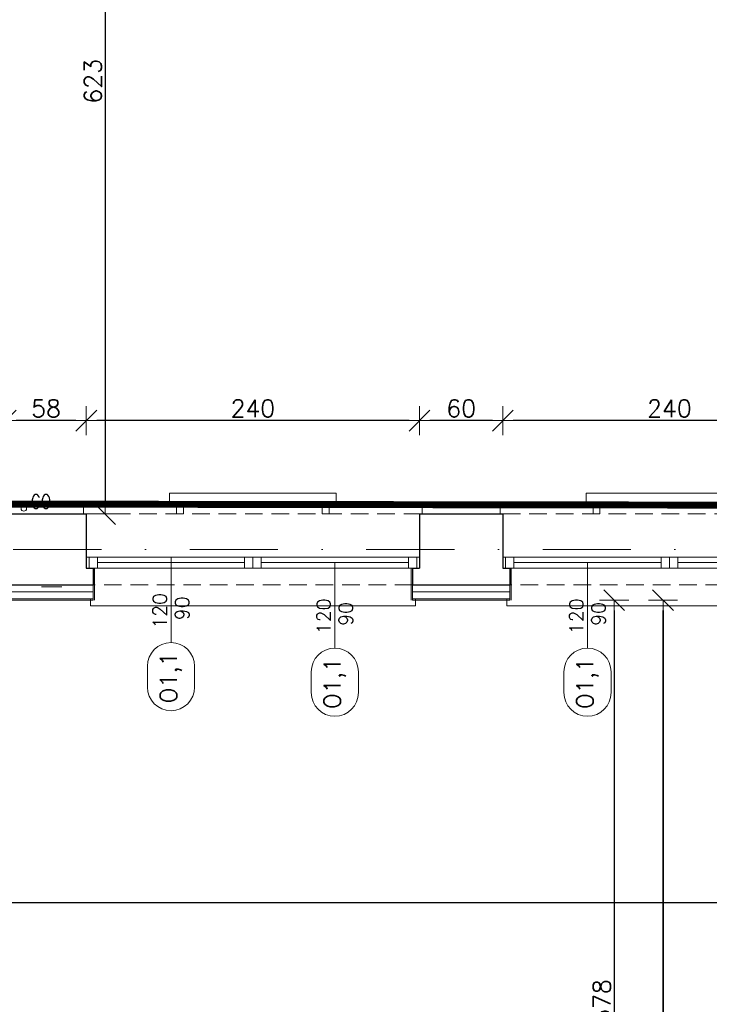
# Model space of a CAD drawing. Header units: millimetres. Extents: x 23192 to 177760, y -399809 to -79279.
# Tile 164 of 256: x 53474 to 53970, y -195928 to -195219. Entities that reach past the tile are written whole.
import ezdxf
from ezdxf.enums import TextEntityAlignment as Align

# ---------------------------------------------------------------- set-up
doc = ezdxf.new("R2010")
doc.units = ezdxf.units.MM
for name, pattern in [('2_3', [1, 0.5, -0.5]), ('DASHDOT', [25.4, 12.7, -6.35, 0, -6.35]), ('HIDDEN', [9.525, 6.35, -3.175]), ('STRICHLINIE', [0.75, 0.5, -0.25])]:
    doc.linetypes.add(name, pattern=pattern)
doc.layers.get('0').update_dxf_attribs({"lineweight": 0})
for name, color, linetype, lineweight in [('!! 0_ Istn-okna', 6, 'Continuous', 13), ('!! 0_ Istn-sciany', 3, 'Continuous', 30), ('!! 0_ Istn-widok', 1, 'Continuous', 15), ('!! 0_Istn-armatura', 6, 'Continuous', 9), ('!! 0_Istn-cienka', 4, 'Continuous', 9), ('!! 0_Opis_okna', 8, 'Continuous', 15), ('!! 1  WYDZIELENIE PPOŻ', 252, 'Continuous', 0), ('!! 1_ tynk zewn  - nowy', 21, 'Continuous', 20), ('!! 1_PROJ Sciany', 2, 'Continuous', 40), ('!! 2_ remont Ocieplenie', 4, 'ZIGZAG', 5), ('!! wymiary osi', 250, 'Continuous', 9), ('0-osie-liniA', 14, 'DASHDOT', 5), ('Dimension (ISO)', 7, 'Continuous', 25)]:
    doc.layers.add(name, color=color, linetype=linetype, lineweight=lineweight)
doc.layers.add('!! 0_Istn-grzejniki', color=7, linetype='Continuous', lineweight=0, plot=False)
doc.styles.add('ARCHETYP', font='romans.shx', dxfattribs={"height": 15})
doc.styles.add('Note Text (ISO)', font='tahoma.ttf')
doc.styles.add('TXT', font='simplex.shx')
doc.linetypes.add('ZIGZAG', pattern='A,0.00254,-5.08,[131,ltypeshp.shx,S=5.08,R=0,X=-5.08,Y=0],-10.16,[131,ltypeshp.shx,S=5.08,R=180,X=5.08,Y=0],-5.08', length=20.32254)
doc.dimstyles.new('Default (ISO)', dxfattribs={"dimscale": 5, "dimtxt": 5, "dimasz": 5, "dimexe": 3.175, "dimexo": 0, "dimgap": 0.762, "dimtad": 1, "dimdec": 0, "dimrnd": 1e-08, "dimzin": 0, "dimtxsty": 'Note Text (ISO)', "dimcen": 0.09, "dimdle": 10, "dimclrd": 256, "dimclre": 256, "dimclrt": 256, "dimazin": 0, "dimtfac": 0.70104, "dimtmove": 0, "dimatfit": 3, "dimfxl": 1, "dimtolj": 1, "dimtzin": 0, "dimlwd": -1, "dimlwe": -1, "dimarcsym": 0})
doc.dimstyles.new('DIM50', dxfattribs={"dimscale": 5, "dimtxt": 2.5, "dimasz": 1.5, "dimexe": 0, "dimexo": 0, "dimgap": 0.5, "dimtad": 1, "dimdec": 4, "dimrnd": 0.5, "dimdsep": 46, "dimtxsty": 'TXT', "dimblk1": 'TICK1', "dimblk2": 'TICK1', "dimsah": 1, "dimcen": 0, "dimse1": 1, "dimse2": 1, "dimclrd": 1, "dimclre": 7, "dimclrt": 9, "dimadec": 0, "dimazin": 0, "dimtfac": 1, "dimtdec": 4, "dimtmove": 2, "dimatfit": 3, "dimldrblk": 'TICK1', "dimfxl": 1, "dimtolj": 1, "dimarcsym": 0})

# ---------------------------------------------------------------- blocks, each defined once
blk = doc.blocks.new('BLOK OSI')
at = {"layer": '0-osie-liniA', "ltscale": 5}
for points in [[(48639.33021, -195663.0883), (55424.2848, -195663.0883)], [(51837.14395, -195690.0883), (53504.05566, -195690.0883)]]:
    blk.add_lwpolyline(points, dxfattribs=at)
blk = doc.blocks.new('*D1405')
at = {"layer": 'DEFPOINTS', "color": 0, "transparency": 16777216}
for p in [(-689.8, 120.2), (510.2, 120.2), (510.2, 18.8)]:
    blk.add_point(p, dxfattribs=at)
at = {"layer": 'Dimension (ISO)', "transparency": 16777216}
for p, q in [((-689.8, 120.2), (-689.8, 2.9)), ((510.2, 120.2), (510.2, 2.9)), ((-664.8, 18.8), (485.2, 18.8))]:
    blk.add_line(p, q, dxfattribs=at)
for points in [[(-664.8, 22.9), (-664.8, 14.6), (-689.8, 18.8)], [(485.2, 22.9), (485.2, 14.6), (510.2, 18.8)]]:
    blk.add_solid(points, dxfattribs=at)
at = {"layer": 'Dimension (ISO)', "lineweight": 9, "transparency": 16777216, "insert": (-160.6, 48.6), "char_height": 25, "attachment_point": 1, "style": 'Note Text (ISO)'}
blk.add_mtext('\\A1;1200', dxfattribs=at)
blk = doc.blocks.new('1_ok-opis')
blk.add_line((0, 111.61), (0, 50))
for points in [[(-17, 128.61), (-17, 143.61)], [(17, 128.61), (17, 143.61)]]:
    blk.add_lwpolyline(points)
for centre, start, end in [((0, 143.61), 0, 180), ((0, 128.61), 180, 0)]:
    blk.add_arc(centre, 17, start, end)
at = {"style": 'ARCHETYP'}
for tag, height, rotation, p in [('NR', 12, 90, (0, 136.9)), ('NR', 12, 270, (0, 136.9)), ('SZEROKOŚĆ', 10, 90, (-8, 78.29)), ('SZEROKOŚĆ', 10, 270, (8, 78.29)), ('WYSOKOŚĆ', 10, 270, (-8, 78.29)), ('WYSOKOŚĆ', 10, 90, (8, 78.29))]:
    blk.add_attdef(tag, text='', height=height, rotation=rotation, dxfattribs=at).set_placement(p, align=Align.MIDDLE)
blk = doc.blocks.new('TICK1')
at = {"color": 2}
blk.add_line((-1, -1), (1, 1), dxfattribs=at)
at = {"color": 0}
for p, q in [((0, -1.4), (0, 1.4)), ((0, 0), (-1, 0))]:
    blk.add_line(p, q, dxfattribs=at)
blk = doc.blocks.new('*D2444')
at = {"layer": '!! wymiary osi', "color": 1, "lineweight": -2, "transparency": 16777216}
blk.add_line((55021.21, -195854.61), (53236.21, -195854.61), dxfattribs=at)
at = {"layer": 'DEFPOINTS', "color": 0, "transparency": 16777216}
for p in [(53228.71, -195636.59), (55028.71, -195636.59), (53228.71, -195854.61)]:
    blk.add_point(p, dxfattribs=at)
at = {"layer": '!! wymiary osi', "color": 1, "lineweight": -2, "transparency": 16777216, "xscale": 7.5, "yscale": 7.5, "zscale": 7.5, "rotation": 180}
blk.add_blockref('TICK1', (53228.71, -195854.61), dxfattribs=at)
at = {"layer": '!! wymiary osi', "color": 1, "lineweight": -2, "transparency": 16777216, "xscale": 7.5, "yscale": 7.5, "zscale": 7.5}
blk.add_blockref('TICK1', (55028.71, -195854.61), dxfattribs=at)
at = {"layer": '!! wymiary osi', "color": 9, "transparency": 16777216, "insert": (54128.71, -195845.86), "char_height": 12.5, "attachment_point": 5, "style": 'TXT'}
blk.add_mtext('\\A1;1800', dxfattribs=at)
blk = doc.blocks.new('*D2453')
at = {"layer": '!! wymiary osi', "color": 1, "lineweight": -2, "transparency": 16777216}
blk.add_line((54054.21, -195507.37), (53829.21, -195507.37), dxfattribs=at)
at = {"layer": 'DEFPOINTS', "color": 0, "transparency": 16777216}
for p in [(53821.71, -195507.37), (53821.71, -195574.59), (54061.71, -195574.59)]:
    blk.add_point(p, dxfattribs=at)
at = {"layer": '!! wymiary osi', "color": 1, "lineweight": -2, "transparency": 16777216, "xscale": 7.5, "yscale": 7.5, "zscale": 7.5, "rotation": 180}
blk.add_blockref('TICK1', (53821.71, -195507.37), dxfattribs=at)
at = {"layer": '!! wymiary osi', "color": 1, "lineweight": -2, "transparency": 16777216, "xscale": 7.5, "yscale": 7.5, "zscale": 7.5}
blk.add_blockref('TICK1', (54061.71, -195507.37), dxfattribs=at)
at = {"layer": '!! wymiary osi', "color": 9, "transparency": 16777216, "insert": (53941.71, -195498.62), "char_height": 12.5, "attachment_point": 5, "style": 'TXT'}
blk.add_mtext('\\A1;240', dxfattribs=at)
blk = doc.blocks.new('*D2454')
at = {"layer": '!! wymiary osi', "color": 1, "lineweight": -2, "transparency": 16777216}
blk.add_line((53814.21, -195507.37), (53769.21, -195507.37), dxfattribs=at)
at = {"layer": 'DEFPOINTS', "color": 0, "transparency": 16777216}
for p in [(53761.71, -195507.37), (53761.71, -195574.59), (53821.71, -195574.59)]:
    blk.add_point(p, dxfattribs=at)
at = {"layer": '!! wymiary osi', "color": 1, "lineweight": -2, "transparency": 16777216, "xscale": 7.5, "yscale": 7.5, "zscale": 7.5, "rotation": 180}
blk.add_blockref('TICK1', (53761.71, -195507.37), dxfattribs=at)
at = {"layer": '!! wymiary osi', "color": 1, "lineweight": -2, "transparency": 16777216, "xscale": 7.5, "yscale": 7.5, "zscale": 7.5}
blk.add_blockref('TICK1', (53821.71, -195507.37), dxfattribs=at)
at = {"layer": '!! wymiary osi', "color": 9, "transparency": 16777216, "insert": (53791.71, -195498.62), "char_height": 12.5, "attachment_point": 5, "style": 'TXT'}
blk.add_mtext('\\A1;60', dxfattribs=at)
blk = doc.blocks.new('*D2455')
at = {"layer": '!! wymiary osi', "color": 1, "lineweight": -2, "transparency": 16777216}
blk.add_line((53754.21, -195507.37), (53529.21, -195507.37), dxfattribs=at)
at = {"layer": 'DEFPOINTS', "color": 0, "transparency": 16777216}
for p in [(53521.71, -195507.37), (53521.71, -195574.59), (53761.71, -195574.59)]:
    blk.add_point(p, dxfattribs=at)
at = {"layer": '!! wymiary osi', "color": 1, "lineweight": -2, "transparency": 16777216, "xscale": 7.5, "yscale": 7.5, "zscale": 7.5, "rotation": 180}
blk.add_blockref('TICK1', (53521.71, -195507.37), dxfattribs=at)
at = {"layer": '!! wymiary osi', "color": 1, "lineweight": -2, "transparency": 16777216, "xscale": 7.5, "yscale": 7.5, "zscale": 7.5}
blk.add_blockref('TICK1', (53761.71, -195507.37), dxfattribs=at)
at = {"layer": '!! wymiary osi', "color": 9, "transparency": 16777216, "insert": (53641.71, -195498.62), "char_height": 12.5, "attachment_point": 5, "style": 'TXT'}
blk.add_mtext('\\A1;240', dxfattribs=at)
blk = doc.blocks.new('*D2456')
at = {"layer": '!! wymiary osi', "color": 1, "lineweight": -2, "transparency": 16777216}
blk.add_line((53514.21, -195507.37), (53471.21, -195507.37), dxfattribs=at)
at = {"layer": 'DEFPOINTS', "color": 0, "transparency": 16777216}
for p in [(53463.71, -195507.37), (53463.71, -195574.59), (53521.71, -195574.59)]:
    blk.add_point(p, dxfattribs=at)
at = {"layer": '!! wymiary osi', "color": 1, "lineweight": -2, "transparency": 16777216, "xscale": 7.5, "yscale": 7.5, "zscale": 7.5, "rotation": 180}
blk.add_blockref('TICK1', (53463.71, -195507.37), dxfattribs=at)
at = {"layer": '!! wymiary osi', "color": 1, "lineweight": -2, "transparency": 16777216, "xscale": 7.5, "yscale": 7.5, "zscale": 7.5}
blk.add_blockref('TICK1', (53521.71, -195507.37), dxfattribs=at)
at = {"layer": '!! wymiary osi', "color": 9, "transparency": 16777216, "insert": (53492.71, -195498.62), "char_height": 12.5, "attachment_point": 5, "style": 'TXT'}
blk.add_mtext('\\A1;58', dxfattribs=at)
blk = doc.blocks.new('*D2468')
at = {"layer": '!! wymiary osi', "color": 1, "lineweight": -2, "transparency": 16777216}
blk.add_line((53535.22, -194959.09), (53535.22, -195567.09), dxfattribs=at)
at = {"layer": 'DEFPOINTS', "color": 0, "transparency": 16777216}
for p in [(53479.71, -194951.59), (53521.71, -195574.59), (53535.22, -195574.59)]:
    blk.add_point(p, dxfattribs=at)
at = {"layer": '!! wymiary osi', "color": 1, "lineweight": -2, "transparency": 16777216, "xscale": 7.5, "yscale": 7.5, "zscale": 7.5}
for p, rotation in [((53535.22, -194951.59), 90), ((53535.22, -195574.59), 270)]:
    blk.add_blockref('TICK1', p, dxfattribs=dict(at, rotation=rotation))
at = {"layer": '!! wymiary osi', "color": 9, "transparency": 16777216, "insert": (53526.47, -195263.09), "char_height": 12.5, "attachment_point": 5, "rotation": 90, "style": 'TXT'}
blk.add_mtext('\\A1;623', dxfattribs=at)
blk = doc.blocks.new('*D2490')
at = {"layer": '!! wymiary osi', "color": 1, "lineweight": -2, "transparency": 16777216}
blk.add_line((53937.12, -195644.09), (53937.12, -198051.09), dxfattribs=at)
at = {"layer": 'DEFPOINTS', "color": 0, "transparency": 16777216}
for p in [(53228.71, -195636.59), (53228.71, -198058.59), (53937.12, -198058.59)]:
    blk.add_point(p, dxfattribs=at)
at = {"layer": '!! wymiary osi', "color": 1, "lineweight": -2, "transparency": 16777216, "xscale": 7.5, "yscale": 7.5, "zscale": 7.5}
for p, rotation in [((53937.12, -195636.59), 90), ((53937.12, -198058.59), 270)]:
    blk.add_blockref('TICK1', p, dxfattribs=dict(at, rotation=rotation))
at = {"layer": '!! wymiary osi', "color": 9, "transparency": 16777216, "insert": (53928.37, -196847.59), "char_height": 12.5, "attachment_point": 5, "rotation": 90, "style": 'TXT'}
blk.add_mtext('\\A1;2422', dxfattribs=at)
blk = doc.blocks.new('*D2491')
at = {"layer": '!! wymiary osi', "color": 1, "lineweight": -2, "transparency": 16777216}
blk.add_line((53937.12, -198051.09), (53937.12, -195644.09), dxfattribs=at)
at = {"layer": 'DEFPOINTS', "color": 0, "transparency": 16777216}
for p in [(53228.71, -195636.59), (53937.12, -195636.59), (53228.71, -198058.59)]:
    blk.add_point(p, dxfattribs=at)
at = {"layer": '!! wymiary osi', "color": 1, "lineweight": -2, "transparency": 16777216, "xscale": 7.5, "yscale": 7.5, "zscale": 7.5}
for p, rotation in [((53937.12, -195636.59), 90), ((53937.12, -198058.59), 270)]:
    blk.add_blockref('TICK1', p, dxfattribs=dict(at, rotation=rotation))
at = {"layer": '!! wymiary osi', "color": 9, "transparency": 16777216, "insert": (53928.37, -196847.59), "char_height": 12.5, "attachment_point": 5, "rotation": 90, "style": 'TXT'}
blk.add_mtext('\\A1;2422', dxfattribs=at)
blk = doc.blocks.new('*D2492')
at = {"layer": '!! wymiary osi', "color": 1, "lineweight": -2, "transparency": 16777216}
blk.add_line((53901.88, -195644.09), (53901.88, -196207.09), dxfattribs=at)
at = {"layer": 'DEFPOINTS', "color": 0, "transparency": 16777216}
for p in [(53228.71, -195636.59), (53228.71, -196214.59), (53901.88, -196214.59)]:
    blk.add_point(p, dxfattribs=at)
at = {"layer": '!! wymiary osi', "color": 1, "lineweight": -2, "transparency": 16777216, "xscale": 7.5, "yscale": 7.5, "zscale": 7.5}
for p, rotation in [((53901.88, -195636.59), 90), ((53901.88, -196214.59), 270)]:
    blk.add_blockref('TICK1', p, dxfattribs=dict(at, rotation=rotation))
at = {"layer": '!! wymiary osi', "color": 9, "transparency": 16777216, "insert": (53893.13, -195925.59), "char_height": 12.5, "attachment_point": 5, "rotation": 90, "style": 'TXT'}
blk.add_mtext('\\A1;578', dxfattribs=at)
blk = doc.blocks.new('A$C11ef928a')
at = {"layer": 'Dimension (ISO)', "lineweight": 9}
dim = blk.add_linear_dim(base=(510.2, 18.8), p1=(-689.8, 120.2), p2=(510.2, 120.2), angle=180, dimstyle='Default (ISO)', override={"dimdec": 0, "dimlfac": 1, "dimtp": 0, "dimtm": 0, "dimtdec": 2, "dimtofl": 0, "dimatfit": 1}, dxfattribs=at)
dim.commit()
dim.dimension.update_dxf_attribs({"geometry": '*D1405', "text_midpoint": (-125.7, 18.8), "dimtype": 128})

msp = doc.modelspace()

# ---------------------------------------------------------------- linework, layer by layer
at = {"layer": '!! 0_ Istn-okna'}
for points in [[(53521.71142, -195605.5883), (53761.71142, -195605.5883)], [(53821.71142, -195605.5883), (54061.71142, -195605.5883)], [(53529.71142, -195609.5883), (53635.71142, -195609.5883)], [(53647.71142, -195609.5883), (53753.71142, -195609.5883)], [(53829.71142, -195609.5883), (53935.71142, -195609.5883)], [(53947.71142, -195609.5883), (54053.71142, -195609.5883)], [(53521.71142, -195613.5883), (53761.71142, -195613.5883)], [(53821.71142, -195613.5883), (54061.71142, -195613.5883)]]:
    msp.add_lwpolyline(points, dxfattribs=at)
for points in [[(53523.71142, -195613.5883), (53529.71142, -195613.5883), (53529.71142, -195605.5883), (53523.71142, -195605.5883)], [(53635.71142, -195613.5883), (53641.71142, -195613.5883), (53641.71142, -195605.5883), (53635.71142, -195605.5883)], [(53641.71142, -195613.5883), (53647.71142, -195613.5883), (53647.71142, -195605.5883), (53641.71142, -195605.5883)], [(53753.71142, -195613.5883), (53759.71142, -195613.5883), (53759.71142, -195605.5883), (53753.71142, -195605.5883)], [(53823.71142, -195613.5883), (53829.71142, -195613.5883), (53829.71142, -195605.5883), (53823.71142, -195605.5883)], [(53935.71142, -195613.5883), (53941.71142, -195613.5883), (53941.71142, -195605.5883), (53935.71142, -195605.5883)], [(53941.71142, -195613.5883), (53947.71142, -195613.5883), (53947.71142, -195605.5883), (53941.71142, -195605.5883)]]:
    msp.add_lwpolyline(points, close=True, dxfattribs=at)
at = {"layer": '!! 0_ Istn-sciany'}
for points in [[(53461.71142, -195574.5883), (53521.71142, -195574.5883)], [(53521.71142, -195574.5883), (53521.71142, -195613.5883)], [(53761.71142, -195574.5883), (53821.71142, -195574.5883)], [(53761.71142, -195574.5883), (53761.71142, -195613.5883)], [(53821.71142, -195574.5883), (53821.71142, -195613.5883)], [(53521.71142, -195613.5883), (53526.71142, -195613.5883)], [(53526.71142, -195613.5883), (53526.71142, -195625.5883)], [(53756.71142, -195613.5883), (53761.71142, -195613.5883)], [(53756.71142, -195613.5883), (53756.71142, -195625.5883)], [(53821.71142, -195613.5883), (53826.71142, -195613.5883)], [(53826.71142, -195613.5883), (53826.71142, -195625.5883)], [(53456.71142, -195625.5883), (53526.71142, -195625.5883)], [(53756.71142, -195625.5883), (53826.71142, -195625.5883)]]:
    msp.add_lwpolyline(points, dxfattribs=at)
at = {"layer": '!! 0_ Istn-widok'}
for points in [[(53519.71142, -195569.5883), (53763.71142, -195569.5883)], [(53519.71142, -195574.5883), (53519.71142, -195569.5883)], [(53763.71142, -195574.5883), (53763.71142, -195569.5883)], [(53819.71142, -195569.5883), (54063.71142, -195569.5883)], [(53819.71142, -195574.5883), (53819.71142, -195569.5883)], [(53524.71142, -195635.5883), (53524.71142, -195640.5883)], [(53758.71142, -195640.5883), (53524.71142, -195640.5883)], [(53758.71142, -195635.5883), (53758.71142, -195640.5883)], [(53824.71142, -195635.5883), (53824.71142, -195640.5883)], [(54058.71142, -195640.5883), (53824.71142, -195640.5883)]]:
    msp.add_lwpolyline(points, dxfattribs=at)
at = {"layer": '!! 0_Istn-armatura'}
msp.add_circle((53476.71142, -195570.5883), 2, dxfattribs=at)
at = {"layer": '!! 0_Istn-cienka', "linetype": 'HIDDEN', "ltscale": 2}
for points in [[(53521.71142, -195574.5883), (53761.71142, -195574.5883)], [(53821.71142, -195574.5883), (54061.71142, -195574.5883)], [(53756.71142, -195625.5883), (53526.71142, -195625.5883)], [(54056.71142, -195625.5883), (53826.71142, -195625.5883)]]:
    msp.add_lwpolyline(points, dxfattribs=at)
at = {"layer": '!! 0_Istn-grzejniki'}
for points in [[(53586.71142, -195574.5883), (53586.71142, -195569.5883), (53581.71142, -195569.5883), (53581.71142, -195559.5883), (53701.71142, -195559.5883), (53701.71142, -195569.5883), (53696.71142, -195569.5883), (53696.71142, -195574.5883), (53691.71142, -195574.5883), (53691.71142, -195569.5883), (53591.71142, -195569.5883), (53591.71142, -195574.5883)], [(53886.71142, -195574.5883), (53886.71142, -195569.5883), (53881.71142, -195569.5883), (53881.71142, -195559.5883), (54001.71142, -195559.5883), (54001.71142, -195569.5883), (53996.71142, -195569.5883), (53996.71142, -195574.5883), (53991.71142, -195574.5883), (53991.71142, -195569.5883), (53891.71142, -195569.5883), (53891.71142, -195574.5883)]]:
    msp.add_lwpolyline(points, close=True, dxfattribs=at)
at = {"layer": '!! 1  WYDZIELENIE PPOŻ', "color": 20, "linetype": '2_3', "ltscale": 10, "true_color": 0xf65c09, "const_width": 1}
msp.add_lwpolyline([(53208.71142, -195569.5883), (53208.71142, -194956.5883), (54755.5485, -194956.5883), (54755.86901, -194356.5883), (54961.71142, -194356.5883), (54961.71142, -195569.5883)], close=True, dxfattribs=at)
at = {"layer": '!! 1_ tynk zewn  - nowy'}
for points in [[(53527.71142, -195636.5883), (53527.71142, -195613.5883)], [(53755.71142, -195636.5883), (53755.71142, -195613.5883)], [(53827.71142, -195636.5883), (53827.71142, -195613.5883)], [(53526.71142, -195636.5883), (53526.71142, -195625.5883)], [(53756.71142, -195636.5883), (53756.71142, -195625.5883)], [(53826.71142, -195636.5883), (53826.71142, -195625.5883)], [(53456.71142, -195635.5883), (53526.71142, -195635.5883)], [(53456.71142, -195636.5883), (53526.71142, -195636.5883)], [(53756.71142, -195635.5883), (53826.71142, -195635.5883)], [(53756.71142, -195636.5883), (53826.71142, -195636.5883)]]:
    msp.add_lwpolyline(points, dxfattribs=at)
at = {"layer": '!! 1_PROJ Sciany', "color": 92, "linetype": 'STRICHLINIE', "ltscale": 25, "true_color": 0x00c200, "const_width": 5}
msp.add_lwpolyline([(52004.71142, -195582.5883), (53173.71142, -195582.5883), (53173.71142, -195567.04591), (54961.71142, -195569.58121), (54961.71142, -194921.5883), (54974.71142, -194921.5883), (54974.71142, -194356.5883), (54755.71142, -194356.5883), (54755.71142, -194956.5883), (53237.71142, -194956.5883), (53237.71142, -194656.5883), (52860.74164, -194656.5883), (52856.74164, -193996.5883), (51721.71142, -193996.5883), (51721.71142, -194956.5883), (51366.71142, -194956.5883), (51366.71142, -195088.5883), (51108.71142, -195088.5883), (51108.71142, -195582.5883)], close=True, dxfattribs=at)
at = {"layer": '!! 2_ remont Ocieplenie', "linetype": 'ZIGZAG', "ltscale": 0.75}
for points in [[(53456.71142, -195630.5883), (53526.71142, -195630.5883)], [(53756.71142, -195630.5883), (53826.71142, -195630.5883)]]:
    msp.add_lwpolyline(points, dxfattribs=at)

# ---------------------------------------------------------------- block references
at = {"layer": '!! 0_Opis_okna'}
ref = msp.add_blockref('1_ok-opis', (53582.71142, -195555.5883), dxfattribs=dict(at, rotation=180))
ref.add_attrib('SZEROKOŚĆ', '120', dxfattribs={"layer": '0', "height": 10, "rotation": 90, "style": 'ARCHETYP'}).set_placement((53574.71142, -195644.30871), align=Align.MIDDLE)
ref.add_attrib('WYSOKOŚĆ', '90', dxfattribs={"layer": '0', "height": 10, "rotation": 90, "style": 'ARCHETYP'}).set_placement((53590.71142, -195642.53526), align=Align.MIDDLE)
ref.add_attrib('NR', 'O1,1', dxfattribs={"layer": '0', "height": 12, "rotation": 90, "style": 'ARCHETYP'}).set_placement((53582.71142, -195692.48975), align=Align.MIDDLE)
ref = msp.add_blockref('1_ok-opis', (53700.71142, -195559.5883), dxfattribs=dict(at, rotation=180))
ref.add_attrib('SZEROKOŚĆ', '120', dxfattribs={"layer": '0', "height": 10, "rotation": 90, "style": 'ARCHETYP'}).set_placement((53692.71142, -195648.30871), align=Align.MIDDLE)
ref.add_attrib('WYSOKOŚĆ', '90', dxfattribs={"layer": '0', "height": 10, "rotation": 90, "style": 'ARCHETYP'}).set_placement((53708.71142, -195646.53526), align=Align.MIDDLE)
ref.add_attrib('NR', 'O1,1', dxfattribs={"layer": '0', "height": 12, "rotation": 90, "style": 'ARCHETYP'}).set_placement((53700.71142, -195696.48975), align=Align.MIDDLE)
ref = msp.add_blockref('1_ok-opis', (53882.71142, -195559.5883), dxfattribs=dict(at, rotation=180))
ref.add_attrib('SZEROKOŚĆ', '120', dxfattribs={"layer": '0', "height": 10, "rotation": 90, "style": 'ARCHETYP'}).set_placement((53874.71142, -195648.30871), align=Align.MIDDLE)
ref.add_attrib('WYSOKOŚĆ', '90', dxfattribs={"layer": '0', "height": 10, "rotation": 90, "style": 'ARCHETYP'}).set_placement((53890.71142, -195646.53526), align=Align.MIDDLE)
ref.add_attrib('NR', 'O1,1', dxfattribs={"layer": '0', "height": 12, "rotation": 90, "style": 'ARCHETYP'}).set_placement((53882.71142, -195696.48975), align=Align.MIDDLE)
at = {"layer": '!! wymiary osi'}
msp.add_blockref('BLOK OSI', (0, 63), dxfattribs=at)
at = {"xscale": -0.1, "yscale": 0.1, "zscale": 0.1, "rotation": 90}
msp.add_blockref('A$C11ef928a', (82225.12684, -195364.3052), dxfattribs=at)

# ---------------------------------------------------------------- texts
at = {"layer": '!! 0_Istn-armatura', "style": 'ARCHETYP', "width": 0.8}
msp.add_text('CO', height=10, rotation=0.00000004, dxfattribs=at).set_placement((53481.73384, -195570.55877))

# ---------------------------------------------------------------- dimensions: what is measured, and where the dimension line sits
at = {"layer": '!! wymiary osi'}
for base, p1, p2, picture, middle in [((53535.21902, -195574.5883), (53479.71142, -194951.5883), (53521.71142, -195574.5883), '*D2468', (53526.46902, -195263.0883)), ((53937.12127, -198058.5883), (53228.71142, -195636.5883), (53228.71142, -198058.5883), '*D2490', (53928.37127, -196847.5883)), ((53937.12127, -195636.5883), (53228.71142, -198058.5883), (53228.71142, -195636.5883), '*D2491', (53928.37127, -196847.5883)), ((53901.87501, -196214.5883), (53228.71142, -195636.5883), (53228.71142, -196214.5883), '*D2492', (53893.12501, -195925.5883))]:
    dim = msp.add_linear_dim(base=base, p1=p1, p2=p2, angle=90, dimstyle='DIM50', dxfattribs=at)
    dim.commit()
    dim.dimension.update_dxf_attribs({"geometry": picture, "text_midpoint": middle})
for base, p1, p2, picture, middle in [((53463.71142, -195507.36985), (53521.71142, -195574.5883), (53463.71142, -195574.5883), '*D2456', (53492.71142, -195498.61985)), ((53521.71142, -195507.36985), (53761.71142, -195574.5883), (53521.71142, -195574.5883), '*D2455', (53641.71142, -195498.61985)), ((53761.71142, -195507.36985), (53821.71142, -195574.5883), (53761.71142, -195574.5883), '*D2454', (53791.71142, -195498.61985)), ((53821.71142, -195507.36985), (54061.71142, -195574.5883), (53821.71142, -195574.5883), '*D2453', (53941.71142, -195498.61985)), ((53228.71142, -195854.60653), (55028.71142, -195636.5883), (53228.71142, -195636.5883), '*D2444', (54128.71142, -195845.85653))]:
    dim = msp.add_linear_dim(base=base, p1=p1, p2=p2, dimstyle='DIM50', dxfattribs=at)
    dim.commit()
    dim.dimension.update_dxf_attribs({"geometry": picture, "text_midpoint": middle})

doc.saveas('drawing.dxf')
